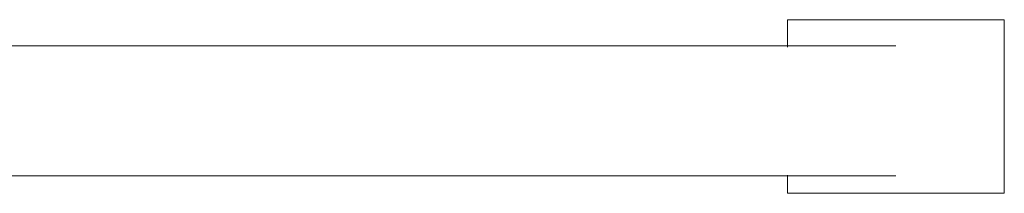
# Model space of a CAD drawing. Header units: millimetres. Extents: x -3388 to 301539, y -5590 to 54660.
# Tile 74 of 216: x 40934 to 41161, y 22081 to 22121. Entities that reach past the tile are written whole.
import ezdxf

# ---------------------------------------------------------------- set-up
doc = ezdxf.new("R2010")
doc.units = ezdxf.units.MM
doc.layers.add('I-FURN', color=30, linetype='Continuous', lineweight=13)

# ---------------------------------------------------------------- blocks, each defined once
blk = doc.blocks.new('300_82_oth_Cascando Whiteboard Round 20 - Cascando Whiteboard Round 20_ 1190x1540mm-V297-4e verdieping - bouwdeel 3_ 4_ 5')
at = {"layer": 'I-FURN', "color": 8, "lineweight": 9}
for p, q in [((-758.79, -197.02), (-763, -197.02)), ((-763, -247.02), (-763, -197.02)), ((-723, -197.02), (-729.29, -197.02)), ((-723, -197.02), (-723, -247.02)), ((-763, -247.02), (-723, -247.02))]:
    blk.add_line(p, q, dxfattribs=at)
at = {"layer": 'I-FURN', "color": 8, "lineweight": 9, "flags": 128}
for points in [[(-759, -222.02), (-759, -216.19), (-759, -210.01), (-759, -203.49), (-759, -196.65), (-759, -189.5), (-759, -182.04), (-759, -174.29), (-759, -166.26), (-759, -157.96), (-759, -149.41), (-759, -140.63), (-759, -131.62), (-759, -122.39), (-759, -112.98), (-759, -103.38), (-759, -93.61), (-759, -83.7), (-759, -73.65), (-759, -63.49), (-759, -53.22), (-759, -42.87), (-759, -32.45), (-759, -21.97), (-759, -11.46)], [(-729, -9.59), (-729, -20.1), (-729, -30.58), (-729, -41.01), (-729, -51.38), (-729, -61.66), (-729, -71.85), (-729, -81.92), (-729, -91.86), (-729, -101.65), (-729, -111.28), (-729, -120.73), (-729, -129.99), (-729, -139.04), (-729, -147.87), (-729, -156.46), (-729, -164.8), (-729, -172.88), (-729, -180.68), (-729, -188.19), (-729, -195.4), (-729, -202.3), (-729, -208.87), (-729, -215.11), (-729, -221.01), (-729, -222.02)]]:
    blk.add_lwpolyline(points, dxfattribs=at)
blk = doc.blocks.new('Stadhuis Zoetermeer_OTH_interieur_rvt-1-4e verdieping - bouwdeel 3_ 4_ 5')
at = {"color": 8, "lineweight": 9, "rotation": 89.99999999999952}
blk.add_blockref('300_82_oth_Cascando Whiteboard Round 20 - Cascando Whiteboard Round 20_ 1190x1540mm-V297-4e verdieping - bouwdeel 3_ 4_ 5', (40914.26, 22844.13), dxfattribs=at)

msp = doc.modelspace()

# ---------------------------------------------------------------- block references
at = {"lineweight": 5}
msp.add_blockref('Stadhuis Zoetermeer_OTH_interieur_rvt-1-4e verdieping - bouwdeel 3_ 4_ 5', (0, 0), dxfattribs=at)

doc.saveas('drawing.dxf')
